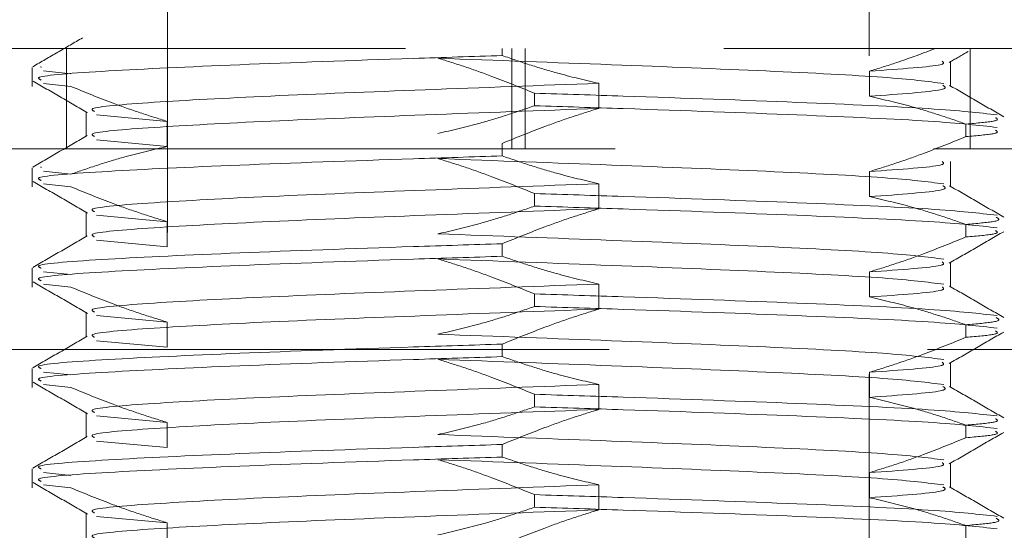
# Model space of a CAD drawing. Header units: millimetres. Extents: x 629 to 811, y 290 to 661.
# Tile 7 of 36: x 647.91 to 649.87, y 323.61 to 324.63. Entities that reach past the tile are written whole.
import ezdxf

# ---------------------------------------------------------------- set-up
doc = ezdxf.new("R2010")
doc.units = ezdxf.units.MM
doc.linetypes.add('HIDDEN', pattern=[1.905, 1.27, -0.635])

msp = doc.modelspace()

# ---------------------------------------------------------------- linework, layer by layer
at = {"color": 7, "linetype": 'HIDDEN', "lineweight": 18}
for p, q in [((649.6041, 322.6514), (649.6041, 326.5714)), ((648.2041, 325.4744), (648.2041, 322.6514)), ((645.5041, 324.5714), (650.7332, 324.5714)), ((648.0028, 324.3714), (648.0028, 324.5714)), ((648.8721, 324.5571), (648.8721, 324.5714)), ((648.8909, 324.3714), (648.8909, 324.5714)), ((648.9174, 324.3714), (648.9174, 324.5714)), ((649.8055, 324.3714), (649.8055, 324.5714)), ((649.7659, 324.4957), (649.7659, 324.5457)), ((647.9341, 324.5333), (647.9341, 324.4956)), ((647.9526, 324.5333), (647.9515, 324.535)), ((648.0114, 324.5206), (647.957, 324.5264)), ((649.6045, 324.476), (649.6045, 324.526)), ((648.0114, 324.4956), (647.957, 324.5014)), ((649.0645, 324.5018), (649.0645, 324.4518)), ((648.9362, 324.4571), (648.9362, 324.4821)), ((648.0424, 324.4457), (648.0424, 324.3957)), ((648.2038, 324.426), (648.0627, 324.4389)), ((648.2038, 324.376), (648.2038, 324.426)), ((649.7969, 324.4206), (649.7969, 324.3956)), ((648.2038, 324.376), (648.0627, 324.3889)), ((648.8721, 324.3571), (648.8721, 324.3821)), ((651.0022, 324.3714), (645.0041, 324.3714)), ((649.7659, 324.2957), (649.7659, 324.3457)), ((647.9341, 324.3333), (647.9341, 324.2956)), ((647.9526, 324.3333), (647.9514, 324.3351)), ((648.0114, 324.3206), (647.957, 324.3264)), ((649.6045, 324.276), (649.6045, 324.326)), ((649.0645, 324.3018), (649.0645, 324.2518)), ((648.0114, 324.2956), (647.957, 324.3014)), ((648.9362, 324.2571), (648.9362, 324.2821)), ((648.0424, 324.2457), (648.0424, 324.1957)), ((648.2038, 324.226), (648.0627, 324.2389)), ((648.2038, 324.176), (648.2038, 324.226)), ((649.7969, 324.2206), (649.7969, 324.1956)), ((648.2038, 324.176), (648.0627, 324.1889)), ((648.8721, 324.1571), (648.8721, 324.1821)), ((649.7659, 324.0957), (649.7659, 324.1457)), ((647.9341, 324.1333), (647.9341, 324.0956)), ((648.0114, 324.1206), (647.957, 324.1264)), ((649.6045, 324.076), (649.6045, 324.126)), ((648.0114, 324.0956), (647.957, 324.1014)), ((649.0645, 324.1018), (649.0645, 324.0518)), ((648.9362, 324.0571), (648.9362, 324.0821)), ((648.0424, 324.0457), (648.0424, 323.9957)), ((648.2038, 324.026), (648.0627, 324.0389)), ((648.2038, 323.976), (648.2038, 324.026)), ((649.7969, 324.0206), (649.7969, 323.9956)), ((648.2038, 323.976), (648.0627, 323.9889)), ((652.8953, 323.9714), (644.9041, 323.9714)), ((648.8721, 323.9571), (648.8721, 323.9821)), ((647.9341, 323.9333), (647.9341, 323.8956)), ((649.7659, 323.8957), (649.7659, 323.9457)), ((648.0114, 323.9206), (647.957, 323.9264)), ((649.6045, 323.876), (649.6045, 323.926)), ((648.0114, 323.8956), (647.957, 323.9014)), ((649.0645, 323.9018), (649.0645, 323.8518)), ((648.9362, 323.8571), (648.9362, 323.8821)), ((648.0424, 323.8457), (648.0424, 323.7957)), ((648.2038, 323.826), (648.0627, 323.8389)), ((648.2038, 323.776), (648.2038, 323.826)), ((649.7969, 323.8206), (649.7969, 323.7956)), ((648.2038, 323.776), (648.0627, 323.7889)), ((648.8721, 323.7571), (648.8721, 323.7821)), ((647.9341, 323.7333), (647.9341, 323.6956)), ((649.7659, 323.6957), (649.7659, 323.7457)), ((648.0114, 323.7206), (647.957, 323.7264)), ((649.6045, 323.676), (649.6045, 323.726)), ((648.0114, 323.6956), (647.957, 323.7014)), ((649.0645, 323.7018), (649.0645, 323.6518)), ((648.9362, 323.6571), (648.9362, 323.6821)), ((648.0424, 323.6457), (648.0424, 323.5957)), ((648.2038, 323.626), (648.0627, 323.6389)), ((648.2038, 323.576), (648.2038, 323.626)), ((649.7969, 323.6206), (649.7969, 323.5956))]:
    msp.add_line(p, q, dxfattribs=at)
for points, knots in [([(648.0351, 324.5925), (648.0185, 324.5829), (647.9854, 324.5637), (647.9522, 324.5445), (647.9356, 324.5349)], [0, 0, 0, 0, 0.499962, 1, 1, 1, 1]), ([(647.9526, 324.5083), (647.9484, 324.5102), (647.9349, 324.5162), (648.0706, 324.5264), (648.3323, 324.5388), (648.6275, 324.5493), (648.8127, 324.5552), (648.8721, 324.5571)], [0, 0, 0, 0, 0.113864, 0.369103, 0.624342, 0.879582, 1, 1, 1, 1]), ([(648.8721, 324.5571), (648.89, 324.5509), (648.9259, 324.5386), (648.9899, 324.5192), (649.0363, 324.5083), (649.0645, 324.5018)], [0, 0, 0, 0, 0.282643, 0.565293, 1, 1, 1, 1]), ([(649.6045, 324.526), (649.6226, 324.5315), (649.667, 324.5452), (649.7108, 324.5616), (649.7368, 324.5714)], [0, 0, 0, 0, 0.406614, 1, 1, 1, 1]), ([(649.7634, 324.5432), (649.7751, 324.55), (649.7879, 324.5574), (649.8006, 324.5648), (649.8016, 324.5654)], [0, 0, 0, 0, 0.920096, 1, 1, 1, 1]), ([(649.7527, 324.5014), (649.7202, 324.5055), (649.6553, 324.5139), (649.4094, 324.5264), (649.091, 324.539), (648.8607, 324.5475), (648.7438, 324.5518)], [0, 0, 0, 0, 0.248154, 0.496308, 0.744462, 1, 1, 1, 1]), ([(648.7438, 324.5518), (648.7619, 324.5462), (648.798, 324.535), (648.8622, 324.5122), (648.908, 324.4936), (648.9362, 324.4821)], [0, 0, 0, 0, 0.278221, 0.556433, 1, 1, 1, 1]), ([(649.6045, 324.526), (649.6661, 324.5303), (649.7606, 324.5369), (649.7524, 324.5435), (649.7495, 324.5458)], [0, 0, 0, 0, 0.650722, 1, 1, 1, 1]), ([(647.9361, 324.5061), (647.9542, 324.4957), (647.9905, 324.4747), (648.0267, 324.4538), (648.0448, 324.4433)], [0, 0, 0, 0, 0.500085, 1, 1, 1, 1]), ([(648.0588, 324.4458), (648.0551, 324.4477), (648.0431, 324.4537), (648.1636, 324.4639), (648.396, 324.4764), (648.718, 324.489), (648.9479, 324.4975), (649.0645, 324.5018)], [0, 0, 0, 0, 0.099904, 0.323267, 0.546629, 0.769992, 1, 1, 1, 1]), ([(648.2038, 324.426), (648.1857, 324.4316), (648.1496, 324.4427), (648.0853, 324.4656), (648.0395, 324.4842), (648.0114, 324.4956)], [0, 0, 0, 0, 0.278221, 0.556433, 1, 1, 1, 1]), ([(649.8593, 324.4389), (649.8228, 324.443), (649.7497, 324.4514), (649.4727, 324.4638), (649.1811, 324.4743), (648.9956, 324.4802), (648.9362, 324.4821)], [0, 0, 0, 0, 0.288036, 0.576072, 0.864108, 1, 1, 1, 1]), ([(649.6045, 324.476), (649.6647, 324.4803), (649.7667, 324.4876), (649.7553, 324.4948), (649.7507, 324.4978)], [0, 0, 0, 0, 0.590523, 1, 1, 1, 1]), ([(649.8727, 324.435), (649.8546, 324.4454), (649.8184, 324.4663), (649.7823, 324.4872), (649.7642, 324.4977)], [0, 0, 0, 0, 0.500044, 1, 1, 1, 1]), ([(649.7969, 324.4206), (649.779, 324.4268), (649.7432, 324.4392), (649.6792, 324.4586), (649.6327, 324.4694), (649.6045, 324.476)], [0, 0, 0, 0, 0.282643, 0.565293, 1, 1, 1, 1]), ([(648.0588, 324.3958), (648.0551, 324.3977), (648.0431, 324.4037), (648.1636, 324.4139), (648.396, 324.4264), (648.718, 324.439), (648.9479, 324.4475), (649.0645, 324.4518)], [0, 0, 0, 0, 0.0996242, 0.3230561, 0.5464881, 0.76992, 1, 1, 1, 1]), ([(648.9362, 324.4571), (648.9183, 324.4509), (648.8824, 324.4386), (648.8184, 324.4192), (648.772, 324.4083), (648.7438, 324.4018)], [0, 0, 0, 0, 0.282643, 0.565293, 1, 1, 1, 1]), ([(649.0645, 324.4518), (649.0464, 324.4462), (649.0103, 324.435), (648.9461, 324.4122), (648.9003, 324.3936), (648.8721, 324.3821)], [0, 0, 0, 0, 0.278221, 0.556433, 1, 1, 1, 1]), ([(649.8593, 324.4139), (649.8228, 324.418), (649.7497, 324.4264), (649.4727, 324.4388), (649.1811, 324.4493), (648.9956, 324.4552), (648.9362, 324.4571)], [0, 0, 0, 0, 0.288036, 0.576072, 0.864108, 1, 1, 1, 1]), ([(649.7969, 324.4206), (649.8189, 324.4225), (649.8668, 324.4267), (649.8596, 324.431), (649.8557, 324.4333)], [0, 0, 0, 0, 0.459975, 1, 1, 1, 1]), ([(649.7969, 324.3956), (649.8189, 324.3975), (649.8668, 324.4017), (649.8596, 324.406), (649.8557, 324.4083)], [0, 0, 0, 0, 0.459975, 1, 1, 1, 1]), ([(648.0441, 324.3977), (648.026, 324.3872), (647.9899, 324.3663), (647.9537, 324.3454), (647.9356, 324.335)], [0, 0, 0, 0, 0.499956, 1, 1, 1, 1]), ([(649.6045, 324.326), (649.6226, 324.3316), (649.6587, 324.3427), (649.723, 324.3656), (649.7688, 324.3842), (649.7969, 324.3956)], [0, 0, 0, 0, 0.278221, 0.556433, 1, 1, 1, 1]), ([(648.0114, 324.3206), (648.0293, 324.3268), (648.0651, 324.3392), (648.1291, 324.3586), (648.1756, 324.3694), (648.2038, 324.376)], [0, 0, 0, 0, 0.282643, 0.565293, 1, 1, 1, 1]), ([(647.9526, 324.3083), (647.9484, 324.3102), (647.9349, 324.3162), (648.0706, 324.3264), (648.3323, 324.3388), (648.6275, 324.3493), (648.8127, 324.3552), (648.8721, 324.3571)], [0, 0, 0, 0, 0.113864, 0.369103, 0.624342, 0.879582, 1, 1, 1, 1]), ([(649.7527, 324.3014), (649.7202, 324.3055), (649.6553, 324.3139), (649.4094, 324.3264), (649.091, 324.339), (648.8607, 324.3475), (648.7438, 324.3518)], [0, 0, 0, 0, 0.2481541, 0.4963082, 0.7444623, 1, 1, 1, 1]), ([(648.7438, 324.3518), (648.7619, 324.3462), (648.798, 324.335), (648.8622, 324.3122), (648.908, 324.2936), (648.9362, 324.2821)], [0, 0, 0, 0, 0.278221, 0.556433, 1, 1, 1, 1]), ([(648.8721, 324.3571), (648.89, 324.3509), (648.9259, 324.3386), (648.9899, 324.3192), (649.0363, 324.3083), (649.0645, 324.3018)], [0, 0, 0, 0, 0.282643, 0.565293, 1, 1, 1, 1]), ([(649.6045, 324.326), (649.6661, 324.3303), (649.7606, 324.3369), (649.7524, 324.3435), (649.7495, 324.3458)], [0, 0, 0, 0, 0.6507222, 1, 1, 1, 1]), ([(647.9361, 324.3061), (647.9542, 324.2957), (647.9905, 324.2747), (648.0267, 324.2538), (648.0448, 324.2433)], [0, 0, 0, 0, 0.500085, 1, 1, 1, 1]), ([(648.0588, 324.2458), (648.0551, 324.2477), (648.0431, 324.2537), (648.1636, 324.2639), (648.396, 324.2764), (648.718, 324.289), (648.9479, 324.2975), (649.0645, 324.3018)], [0, 0, 0, 0, 0.099904, 0.323267, 0.546629, 0.769992, 1, 1, 1, 1]), ([(648.2038, 324.226), (648.1857, 324.2316), (648.1496, 324.2427), (648.0853, 324.2656), (648.0395, 324.2842), (648.0114, 324.2956)], [0, 0, 0, 0, 0.278221, 0.556433, 1, 1, 1, 1]), ([(649.8593, 324.2389), (649.8228, 324.243), (649.7497, 324.2514), (649.4727, 324.2638), (649.1811, 324.2743), (648.9956, 324.2802), (648.9362, 324.2821)], [0, 0, 0, 0, 0.288036, 0.576072, 0.864108, 1, 1, 1, 1]), ([(649.6045, 324.276), (649.6647, 324.2803), (649.7667, 324.2876), (649.7553, 324.2948), (649.7507, 324.2978)], [0, 0, 0, 0, 0.590523, 1, 1, 1, 1]), ([(649.8727, 324.235), (649.8546, 324.2454), (649.8184, 324.2663), (649.7823, 324.2872), (649.7642, 324.2977)], [0, 0, 0, 0, 0.500044, 1, 1, 1, 1]), ([(649.7969, 324.2206), (649.779, 324.2268), (649.7432, 324.2392), (649.6792, 324.2586), (649.6327, 324.2694), (649.6045, 324.276)], [0, 0, 0, 0, 0.2826427, 0.5652926, 1, 1, 1, 1]), ([(648.0588, 324.1958), (648.0551, 324.1977), (648.0431, 324.2037), (648.1636, 324.2139), (648.396, 324.2264), (648.718, 324.239), (648.9479, 324.2475), (649.0645, 324.2518)], [0, 0, 0, 0, 0.099624, 0.323056, 0.546488, 0.76992, 1, 1, 1, 1]), ([(648.9362, 324.2571), (648.9183, 324.2509), (648.8824, 324.2386), (648.8184, 324.2192), (648.772, 324.2083), (648.7438, 324.2018)], [0, 0, 0, 0, 0.282643, 0.565293, 1, 1, 1, 1]), ([(649.0645, 324.2518), (649.0464, 324.2462), (649.0103, 324.235), (648.9461, 324.2122), (648.9003, 324.1936), (648.8721, 324.1821)], [0, 0, 0, 0, 0.278221, 0.556433, 1, 1, 1, 1]), ([(649.8593, 324.2139), (649.8228, 324.218), (649.7497, 324.2264), (649.4727, 324.2388), (649.1811, 324.2493), (648.9956, 324.2552), (648.9362, 324.2571)], [0, 0, 0, 0, 0.288036, 0.576072, 0.864108, 1, 1, 1, 1]), ([(649.7969, 324.2206), (649.8185, 324.2225), (649.8718, 324.2272), (649.8624, 324.2321), (649.8569, 324.2351)], [0, 0, 0, 0, 0.404296, 1, 1, 1, 1]), ([(649.7635, 324.1433), (649.7816, 324.1538), (649.8178, 324.1747), (649.854, 324.1957), (649.8722, 324.2061)], [0, 0, 0, 0, 0.499915, 1, 1, 1, 1]), ([(649.7969, 324.1956), (649.8189, 324.1975), (649.8668, 324.2017), (649.8596, 324.206), (649.8557, 324.2083)], [0, 0, 0, 0, 0.459975, 1, 1, 1, 1]), ([(648.0441, 324.1977), (648.026, 324.1872), (647.9899, 324.1663), (647.9537, 324.1454), (647.9356, 324.135)], [0, 0, 0, 0, 0.499956, 1, 1, 1, 1]), ([(649.7527, 324.1514), (649.7202, 324.1555), (649.6553, 324.1639), (649.4094, 324.1764), (649.091, 324.189), (648.8607, 324.1975), (648.7438, 324.2018)], [0, 0, 0, 0, 0.248154, 0.496308, 0.744462, 1, 1, 1, 1]), ([(649.6045, 324.126), (649.6226, 324.1316), (649.6587, 324.1427), (649.723, 324.1656), (649.7688, 324.1842), (649.7969, 324.1956)], [0, 0, 0, 0, 0.278221, 0.556433, 1, 1, 1, 1]), ([(647.9526, 324.1333), (647.9484, 324.1352), (647.9349, 324.1412), (648.0706, 324.1514), (648.3323, 324.1638), (648.6275, 324.1743), (648.8127, 324.1802), (648.8721, 324.1821)], [0, 0, 0, 0, 0.113864, 0.369103, 0.624342, 0.879582, 1, 1, 1, 1]), ([(647.9526, 324.1083), (647.9484, 324.1102), (647.9349, 324.1162), (648.0706, 324.1264), (648.3323, 324.1388), (648.6275, 324.1493), (648.8127, 324.1552), (648.8721, 324.1571)], [0, 0, 0, 0, 0.113864, 0.369103, 0.624342, 0.879582, 1, 1, 1, 1]), ([(649.7527, 324.1014), (649.7202, 324.1055), (649.6553, 324.1139), (649.4094, 324.1264), (649.091, 324.139), (648.8607, 324.1475), (648.7438, 324.1518)], [0, 0, 0, 0, 0.248154, 0.496308, 0.744462, 1, 1, 1, 1]), ([(648.7438, 324.1518), (648.7619, 324.1462), (648.798, 324.135), (648.8622, 324.1122), (648.908, 324.0936), (648.9362, 324.0821)], [0, 0, 0, 0, 0.278221, 0.556433, 1, 1, 1, 1]), ([(648.8721, 324.1571), (648.89, 324.1509), (648.9259, 324.1386), (648.9899, 324.1192), (649.0363, 324.1083), (649.0645, 324.1018)], [0, 0, 0, 0, 0.282643, 0.565293, 1, 1, 1, 1]), ([(649.6045, 324.126), (649.6661, 324.1303), (649.7606, 324.1369), (649.7524, 324.1435), (649.7495, 324.1458)], [0, 0, 0, 0, 0.650722, 1, 1, 1, 1]), ([(647.9361, 324.1061), (647.9542, 324.0957), (647.9905, 324.0747), (648.0267, 324.0538), (648.0448, 324.0433)], [0, 0, 0, 0, 0.500085, 1, 1, 1, 1]), ([(648.2038, 324.026), (648.1857, 324.0316), (648.1496, 324.0427), (648.0853, 324.0656), (648.0395, 324.0842), (648.0114, 324.0956)], [0, 0, 0, 0, 0.278221, 0.556433, 1, 1, 1, 1]), ([(648.0588, 324.0458), (648.0551, 324.0477), (648.0431, 324.0537), (648.1636, 324.0639), (648.396, 324.0764), (648.718, 324.089), (648.9479, 324.0975), (649.0645, 324.1018)], [0, 0, 0, 0, 0.0999044, 0.3232668, 0.5466292, 0.7699916, 1, 1, 1, 1]), ([(649.6045, 324.076), (649.6661, 324.0803), (649.7607, 324.0869), (649.7524, 324.0935), (649.7495, 324.0958)], [0, 0, 0, 0, 0.65015, 1, 1, 1, 1]), ([(649.8727, 324.035), (649.8546, 324.0454), (649.8184, 324.0663), (649.7823, 324.0872), (649.7642, 324.0977)], [0, 0, 0, 0, 0.5000436, 1, 1, 1, 1]), ([(649.8593, 324.0389), (649.8228, 324.043), (649.7497, 324.0514), (649.4727, 324.0638), (649.1811, 324.0743), (648.9956, 324.0802), (648.9362, 324.0821)], [0, 0, 0, 0, 0.288036, 0.576072, 0.864108, 1, 1, 1, 1]), ([(649.7969, 324.0206), (649.779, 324.0268), (649.7432, 324.0392), (649.6792, 324.0586), (649.6327, 324.0694), (649.6045, 324.076)], [0, 0, 0, 0, 0.2826427, 0.5652926, 1, 1, 1, 1]), ([(648.0588, 323.9958), (648.0551, 323.9977), (648.0431, 324.0037), (648.1636, 324.0139), (648.396, 324.0264), (648.718, 324.039), (648.9479, 324.0475), (649.0645, 324.0518)], [0, 0, 0, 0, 0.099624, 0.323056, 0.546488, 0.76992, 1, 1, 1, 1]), ([(648.9362, 324.0571), (648.9183, 324.0509), (648.8824, 324.0386), (648.8184, 324.0192), (648.772, 324.0083), (648.7438, 324.0018)], [0, 0, 0, 0, 0.282643, 0.565293, 1, 1, 1, 1]), ([(649.0645, 324.0518), (649.0464, 324.0462), (649.0103, 324.035), (648.9461, 324.0122), (648.9003, 323.9936), (648.8721, 323.9821)], [0, 0, 0, 0, 0.278221, 0.556433, 1, 1, 1, 1]), ([(649.8593, 324.0139), (649.8228, 324.018), (649.7497, 324.0264), (649.4727, 324.0388), (649.1811, 324.0493), (648.9956, 324.0552), (648.9362, 324.0571)], [0, 0, 0, 0, 0.288036, 0.576072, 0.864108, 1, 1, 1, 1]), ([(649.7969, 324.0206), (649.8185, 324.0225), (649.8718, 324.0272), (649.8624, 324.0321), (649.8569, 324.0351)], [0, 0, 0, 0, 0.404296, 1, 1, 1, 1]), ([(649.7969, 323.9956), (649.8189, 323.9975), (649.8668, 324.0017), (649.8596, 324.006), (649.8557, 324.0083)], [0, 0, 0, 0, 0.459975, 1, 1, 1, 1]), ([(648.0441, 323.9977), (648.026, 323.9872), (647.9899, 323.9663), (647.9537, 323.9454), (647.9356, 323.935)], [0, 0, 0, 0, 0.4999564, 1, 1, 1, 1]), ([(649.7527, 323.9514), (649.7202, 323.9555), (649.6553, 323.9639), (649.4094, 323.9764), (649.091, 323.989), (648.8607, 323.9975), (648.7438, 324.0018)], [0, 0, 0, 0, 0.248154, 0.496308, 0.744462, 1, 1, 1, 1]), ([(649.6045, 323.926), (649.6226, 323.9316), (649.6587, 323.9427), (649.723, 323.9656), (649.7688, 323.9842), (649.7969, 323.9956)], [0, 0, 0, 0, 0.2782208, 0.5564334, 1, 1, 1, 1]), ([(649.7635, 323.9433), (649.7816, 323.9538), (649.8178, 323.9747), (649.854, 323.9957), (649.8722, 324.0061)], [0, 0, 0, 0, 0.499915, 1, 1, 1, 1]), ([(647.9526, 323.9333), (647.9484, 323.9352), (647.9349, 323.9412), (648.0706, 323.9514), (648.3323, 323.9638), (648.6275, 323.9743), (648.8127, 323.9802), (648.8721, 323.9821)], [0, 0, 0, 0, 0.113864, 0.369103, 0.624342, 0.879582, 1, 1, 1, 1]), ([(647.9526, 323.9083), (647.9484, 323.9102), (647.9349, 323.9162), (648.0706, 323.9264), (648.3323, 323.9388), (648.6275, 323.9493), (648.8127, 323.9552), (648.8721, 323.9571)], [0, 0, 0, 0, 0.113864, 0.369103, 0.624342, 0.879582, 1, 1, 1, 1]), ([(649.7527, 323.9014), (649.7202, 323.9055), (649.6553, 323.9139), (649.4094, 323.9264), (649.091, 323.939), (648.8607, 323.9475), (648.7438, 323.9518)], [0, 0, 0, 0, 0.248154, 0.496308, 0.744462, 1, 1, 1, 1]), ([(648.7438, 323.9518), (648.7619, 323.9462), (648.798, 323.935), (648.8622, 323.9122), (648.908, 323.8936), (648.9362, 323.8821)], [0, 0, 0, 0, 0.278221, 0.556433, 1, 1, 1, 1]), ([(648.8721, 323.9571), (648.89, 323.9509), (648.9259, 323.9386), (648.9899, 323.9192), (649.0363, 323.9083), (649.0645, 323.9018)], [0, 0, 0, 0, 0.282643, 0.565293, 1, 1, 1, 1]), ([(649.6045, 323.926), (649.6661, 323.9303), (649.7606, 323.9369), (649.7524, 323.9435), (649.7495, 323.9458)], [0, 0, 0, 0, 0.650722, 1, 1, 1, 1]), ([(647.9361, 323.9061), (647.9542, 323.8957), (647.9905, 323.8747), (648.0267, 323.8538), (648.0448, 323.8433)], [0, 0, 0, 0, 0.500085, 1, 1, 1, 1]), ([(648.2038, 323.826), (648.1857, 323.8316), (648.1496, 323.8427), (648.0853, 323.8656), (648.0395, 323.8842), (648.0114, 323.8956)], [0, 0, 0, 0, 0.278221, 0.556433, 1, 1, 1, 1]), ([(648.0588, 323.8458), (648.0551, 323.8477), (648.0431, 323.8537), (648.1636, 323.8639), (648.396, 323.8764), (648.718, 323.889), (648.9479, 323.8975), (649.0645, 323.9018)], [0, 0, 0, 0, 0.099904, 0.323267, 0.546629, 0.769992, 1, 1, 1, 1]), ([(649.6045, 323.876), (649.6647, 323.8803), (649.7667, 323.8876), (649.7553, 323.8948), (649.7507, 323.8978)], [0, 0, 0, 0, 0.590523, 1, 1, 1, 1]), ([(649.8727, 323.835), (649.8546, 323.8454), (649.8184, 323.8663), (649.7823, 323.8872), (649.7642, 323.8977)], [0, 0, 0, 0, 0.500044, 1, 1, 1, 1]), ([(649.8593, 323.8389), (649.8228, 323.843), (649.7497, 323.8514), (649.4727, 323.8638), (649.1811, 323.8743), (648.9956, 323.8802), (648.9362, 323.8821)], [0, 0, 0, 0, 0.288036, 0.576072, 0.864108, 1, 1, 1, 1]), ([(649.7969, 323.8206), (649.779, 323.8268), (649.7432, 323.8392), (649.6792, 323.8586), (649.6327, 323.8694), (649.6045, 323.876)], [0, 0, 0, 0, 0.282643, 0.565293, 1, 1, 1, 1]), ([(648.0588, 323.7958), (648.0551, 323.7977), (648.0431, 323.8037), (648.1636, 323.8139), (648.396, 323.8264), (648.718, 323.839), (648.9479, 323.8475), (649.0645, 323.8518)], [0, 0, 0, 0, 0.099624, 0.323056, 0.546488, 0.76992, 1, 1, 1, 1]), ([(648.9362, 323.8571), (648.9183, 323.8509), (648.8824, 323.8386), (648.8184, 323.8192), (648.772, 323.8083), (648.7438, 323.8018)], [0, 0, 0, 0, 0.282643, 0.565293, 1, 1, 1, 1]), ([(649.0645, 323.8518), (649.0464, 323.8462), (649.0103, 323.835), (648.9461, 323.8122), (648.9003, 323.7936), (648.8721, 323.7821)], [0, 0, 0, 0, 0.278221, 0.556433, 1, 1, 1, 1]), ([(649.8593, 323.8139), (649.8228, 323.818), (649.7497, 323.8264), (649.4727, 323.8388), (649.1811, 323.8493), (648.9956, 323.8552), (648.9362, 323.8571)], [0, 0, 0, 0, 0.288036, 0.576072, 0.864108, 1, 1, 1, 1]), ([(649.7969, 323.8206), (649.8189, 323.8225), (649.8668, 323.8267), (649.8596, 323.831), (649.8557, 323.8333)], [0, 0, 0, 0, 0.459975, 1, 1, 1, 1]), ([(648.0441, 323.7977), (648.026, 323.7872), (647.9899, 323.7663), (647.9537, 323.7454), (647.9356, 323.735)], [0, 0, 0, 0, 0.499956, 1, 1, 1, 1]), ([(649.7527, 323.7514), (649.7202, 323.7555), (649.6553, 323.7639), (649.4094, 323.7764), (649.091, 323.789), (648.8607, 323.7975), (648.7438, 323.8018)], [0, 0, 0, 0, 0.2481541, 0.4963082, 0.7444623, 1, 1, 1, 1]), ([(649.6045, 323.726), (649.6226, 323.7316), (649.6587, 323.7427), (649.723, 323.7656), (649.7688, 323.7842), (649.7969, 323.7956)], [0, 0, 0, 0, 0.278221, 0.556433, 1, 1, 1, 1]), ([(649.7635, 323.7433), (649.7816, 323.7538), (649.8178, 323.7747), (649.854, 323.7957), (649.8722, 323.8061)], [0, 0, 0, 0, 0.499915, 1, 1, 1, 1]), ([(649.7969, 323.7956), (649.8189, 323.7975), (649.8668, 323.8017), (649.8596, 323.806), (649.8557, 323.8083)], [0, 0, 0, 0, 0.459975, 1, 1, 1, 1]), ([(647.9526, 323.7333), (647.9484, 323.7352), (647.9349, 323.7412), (648.0706, 323.7514), (648.3323, 323.7638), (648.6275, 323.7743), (648.8127, 323.7802), (648.8721, 323.7821)], [0, 0, 0, 0, 0.113864, 0.369103, 0.624342, 0.879582, 1, 1, 1, 1]), ([(647.9526, 323.7083), (647.9484, 323.7102), (647.9349, 323.7162), (648.0706, 323.7264), (648.3323, 323.7388), (648.6275, 323.7493), (648.8127, 323.7552), (648.8721, 323.7571)], [0, 0, 0, 0, 0.113864, 0.369103, 0.624342, 0.879582, 1, 1, 1, 1]), ([(649.7527, 323.7014), (649.7202, 323.7055), (649.6553, 323.7139), (649.4094, 323.7264), (649.091, 323.739), (648.8607, 323.7475), (648.7438, 323.7518)], [0, 0, 0, 0, 0.2481541, 0.4963082, 0.7444623, 1, 1, 1, 1]), ([(648.7438, 323.7518), (648.7619, 323.7462), (648.798, 323.735), (648.8622, 323.7122), (648.908, 323.6936), (648.9362, 323.6821)], [0, 0, 0, 0, 0.278221, 0.556433, 1, 1, 1, 1]), ([(648.8721, 323.7571), (648.89, 323.7509), (648.9259, 323.7386), (648.9899, 323.7192), (649.0363, 323.7083), (649.0645, 323.7018)], [0, 0, 0, 0, 0.282643, 0.565293, 1, 1, 1, 1]), ([(649.6045, 323.726), (649.6661, 323.7303), (649.7606, 323.7369), (649.7524, 323.7435), (649.7495, 323.7458)], [0, 0, 0, 0, 0.650722, 1, 1, 1, 1]), ([(647.9361, 323.7061), (647.9542, 323.6957), (647.9905, 323.6747), (648.0267, 323.6538), (648.0448, 323.6433)], [0, 0, 0, 0, 0.500085, 1, 1, 1, 1]), ([(648.2038, 323.626), (648.1857, 323.6316), (648.1496, 323.6427), (648.0853, 323.6656), (648.0395, 323.6842), (648.0114, 323.6956)], [0, 0, 0, 0, 0.278221, 0.556433, 1, 1, 1, 1]), ([(648.0588, 323.6458), (648.0551, 323.6477), (648.0431, 323.6537), (648.1636, 323.6639), (648.396, 323.6764), (648.718, 323.689), (648.9479, 323.6975), (649.0645, 323.7018)], [0, 0, 0, 0, 0.099904, 0.323267, 0.546629, 0.769992, 1, 1, 1, 1]), ([(649.6045, 323.676), (649.6647, 323.6803), (649.7667, 323.6876), (649.7553, 323.6948), (649.7507, 323.6978)], [0, 0, 0, 0, 0.5905234, 1, 1, 1, 1]), ([(649.8727, 323.635), (649.8546, 323.6454), (649.8184, 323.6663), (649.7823, 323.6872), (649.7642, 323.6977)], [0, 0, 0, 0, 0.5000436, 1, 1, 1, 1]), ([(649.8593, 323.6389), (649.8228, 323.643), (649.7497, 323.6514), (649.4727, 323.6638), (649.1811, 323.6743), (648.9956, 323.6802), (648.9362, 323.6821)], [0, 0, 0, 0, 0.288036, 0.576072, 0.864108, 1, 1, 1, 1]), ([(649.7969, 323.6206), (649.779, 323.6268), (649.7432, 323.6392), (649.6792, 323.6586), (649.6327, 323.6694), (649.6045, 323.676)], [0, 0, 0, 0, 0.282643, 0.565293, 1, 1, 1, 1]), ([(648.9362, 323.6571), (648.9183, 323.6509), (648.8824, 323.6386), (648.8184, 323.6192), (648.772, 323.6083), (648.7438, 323.6018)], [0, 0, 0, 0, 0.282643, 0.565293, 1, 1, 1, 1]), ([(649.8593, 323.6139), (649.8228, 323.618), (649.7497, 323.6264), (649.4727, 323.6388), (649.1811, 323.6493), (648.9956, 323.6552), (648.9362, 323.6571)], [0, 0, 0, 0, 0.288036, 0.576072, 0.864108, 1, 1, 1, 1]), ([(648.0588, 323.5958), (648.0551, 323.5977), (648.0431, 323.6037), (648.1636, 323.6139), (648.396, 323.6264), (648.718, 323.639), (648.9479, 323.6475), (649.0645, 323.6518)], [0, 0, 0, 0, 0.099624, 0.323056, 0.546488, 0.76992, 1, 1, 1, 1]), ([(649.0645, 323.6518), (649.0464, 323.6462), (649.0103, 323.635), (648.9461, 323.6122), (648.9003, 323.5936), (648.8721, 323.5821)], [0, 0, 0, 0, 0.278221, 0.556433, 1, 1, 1, 1]), ([(649.7969, 323.6206), (649.8185, 323.6225), (649.8718, 323.6272), (649.8624, 323.6321), (649.8569, 323.6351)], [0, 0, 0, 0, 0.404296, 1, 1, 1, 1])]:
    msp.add_open_spline(points, degree=3, knots=knots, dxfattribs=at)

doc.saveas('drawing.dxf')
